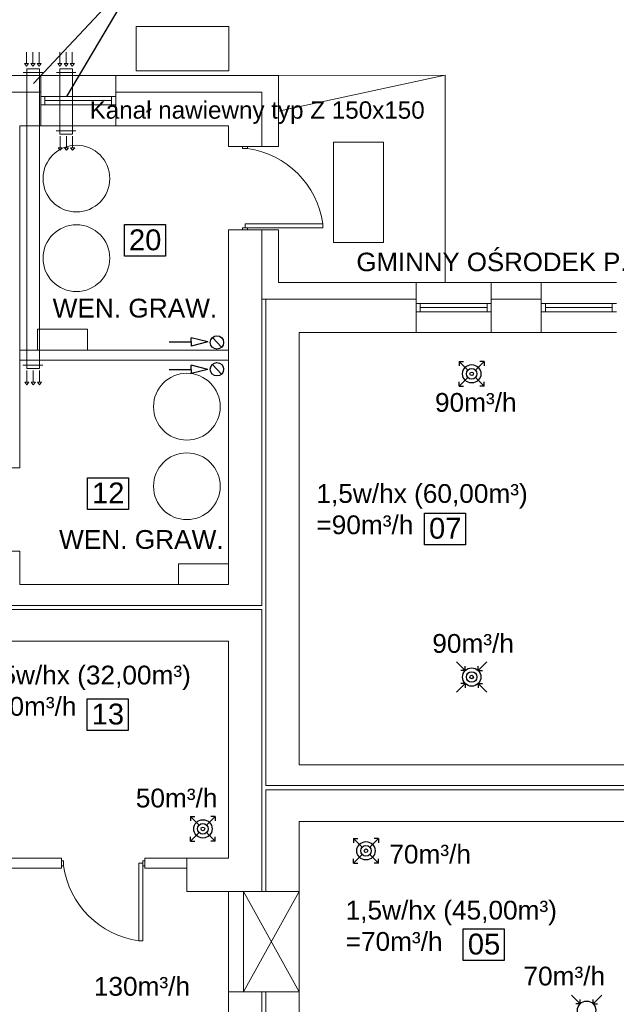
# Model space of a CAD drawing. Extents: x 280060 to 689961, y 120405 to 160329.
# Tile 4 of 85: x 657848 to 658563, y 146207 to 147387. Entities that reach past the tile are written whole.
import ezdxf

# ---------------------------------------------------------------- set-up
doc = ezdxf.new("R2010")
doc.units = 0
doc.header["$MEASUREMENT"] = 0
for name, color, linetype, lineweight in [('KAM-pro Biała Zarys', 7, 'CONTINUOUS', 9), ('KAM-pro Opis Sanitarny', 7, 'CONTINUOUS', 18), ('KAM-pro Opis Wentylacji', 7, 'CONTINUOUS', 5), ('KAM-pro Podkład Sanitarny', 253, 'CONTINUOUS', 25), ('KAM-pro Wentylacja Nawiew', 1, 'CONTINUOUS', 30), ('KAM-pro Wentylacja Wywiew', 161, 'CONTINUOUS', 30)]:
    doc.layers.add(name, color=color, linetype=linetype, lineweight=lineweight)
doc.styles.add('ARIAL', font='arial.ttf')
doc.styles.add('damian', font='arial.ttf')

msp = doc.modelspace()

# ---------------------------------------------------------------- linework, layer by layer
at = {"layer": 'KAM-pro Biała Zarys', "lineweight": 25}
for p, q in [((657864.1, 147310.2), (657996.4, 147451.6)), ((657996.4, 147451.6), (657903.6, 147294.8))]:
    msp.add_line(p, q, dxfattribs=at)
at = {"layer": 'KAM-pro Biała Zarys'}
for p, q in [((657855.7, 147348.1), (657855.7, 147334.2)), ((657863.4, 147348.1), (657863.4, 147334.2)), ((657870.8, 147348.1), (657870.8, 147334.2)), ((657895.6, 147348.1), (657895.6, 147334.2)), ((657903.3, 147348.1), (657903.3, 147334.2)), ((657910.6, 147348.1), (657910.6, 147334.2)), ((657853.3, 147334.2), (657858.2, 147334.2)), ((657853.3, 147334.2), (657855.7, 147331.2)), ((657858.2, 147334.2), (657855.7, 147331.2)), ((657861, 147334.2), (657865.9, 147334.2)), ((657861, 147334.2), (657863.4, 147331.2)), ((657865.9, 147334.2), (657863.4, 147331.2)), ((657868.3, 147334.2), (657873.2, 147334.2)), ((657868.3, 147334.2), (657870.8, 147331.2)), ((657873.2, 147334.2), (657870.8, 147331.2)), ((657893.1, 147334.2), (657898, 147334.2)), ((657893.1, 147334.2), (657895.6, 147331.2)), ((657898, 147334.2), (657895.6, 147331.2)), ((657900.8, 147334.2), (657905.7, 147334.2)), ((657900.8, 147334.2), (657903.3, 147331.2)), ((657905.7, 147334.2), (657903.3, 147331.2)), ((657908.2, 147334.2), (657913.1, 147334.2)), ((657908.2, 147334.2), (657910.6, 147331.2)), ((657913.1, 147334.2), (657910.6, 147331.2)), ((657851.6, 147323.5), (657875.2, 147323.5)), ((657856, 146968.8), (657856, 147327.8)), ((657856, 147327.8), (657871.2, 147327.8)), ((657871.2, 147327.8), (657871.2, 146968.8)), ((657891.5, 147323.5), (657915, 147323.5)), ((657895.8, 147249.8), (657895.8, 147327.8)), ((657895.8, 147327.8), (657911, 147327.8)), ((657911, 147327.8), (657911, 147249.8)), ((657891.3, 147253.6), (657915, 147253.6)), ((657911, 147249.8), (657895.8, 147249.8)), ((657896, 147247.2), (657896, 147233.3)), ((657903.7, 147247.2), (657903.7, 147233.3)), ((657911, 147247.2), (657911, 147233.3)), ((657893.5, 147233.3), (657898.4, 147233.3)), ((657893.5, 147233.3), (657896, 147230.3)), ((657898.4, 147233.3), (657896, 147230.3)), ((657901.2, 147233.3), (657906.1, 147233.3)), ((657901.2, 147233.3), (657903.7, 147230.3)), ((657906.1, 147233.3), (657903.7, 147230.3)), ((657908.6, 147233.3), (657913.5, 147233.3)), ((657908.6, 147233.3), (657911, 147230.3)), ((657913.5, 147233.3), (657911, 147230.3)), ((657851.4, 146972.6), (657875.2, 146972.6)), ((657871.2, 146968.8), (657856, 146968.8)), ((657856.1, 146966.2), (657856.1, 146952.3)), ((657863.8, 146966.2), (657863.8, 146952.3)), ((657871.2, 146966.2), (657871.2, 146952.3)), ((657853.7, 146952.3), (657858.6, 146952.3)), ((657853.7, 146952.3), (657856.1, 146949.3)), ((657858.6, 146952.3), (657856.1, 146949.3)), ((657861.4, 146952.3), (657866.3, 146952.3)), ((657861.4, 146952.3), (657863.8, 146949.3)), ((657866.3, 146952.3), (657863.8, 146949.3)), ((657868.7, 146952.3), (657873.6, 146952.3)), ((657868.7, 146952.3), (657871.2, 146949.3)), ((657873.6, 146952.3), (657871.2, 146949.3))]:
    msp.add_line(p, q, dxfattribs=at)
at = {"layer": 'KAM-pro Biała Zarys', "lineweight": 25}
for points in [[(657973, 147141.3), (658022.1, 147141.3), (658022.1, 147103.3), (657973, 147103.3)], [(657928.7, 146837.8), (657977.8, 146837.8), (657977.8, 146799.8), (657928.7, 146799.8)], [(658332.6, 146795.5), (658381.8, 146795.5), (658381.8, 146757.5), (658332.6, 146757.5)], [(657928.2, 146572.8), (657977.4, 146572.8), (657977.4, 146534.8), (657928.2, 146534.8)], [(658379.1, 146297.2), (658428.3, 146297.2), (658428.3, 146259.2), (658379.1, 146259.2)]]:
    msp.add_lwpolyline(points, close=True, dxfattribs=at)
at = {"layer": 'KAM-pro Podkład Sanitarny', "lineweight": 20, "ltscale": 13}
for p, q in [((658098.2, 147378.7), (657987.2, 147378.7)), ((657987.2, 147378.7), (657987.2, 147325.7)), ((658098.2, 147325.7), (658098.2, 147378.7)), ((657812.7, 147319.8), (657872.7, 147319.8)), ((657872.7, 147319.8), (657872.7, 147259.8)), ((657872.7, 147319.8), (657962.7, 147319.8)), ((657962.7, 147319.8), (658157.7, 147319.8)), ((657962.7, 147319.8), (657962.7, 147259.8)), ((657987.2, 147325.7), (658098.2, 147325.7)), ((658157.7, 147319.8), (658357.7, 147320.4)), ((658357.7, 147320.4), (658157.7, 147277.3)), ((658157.7, 147319.8), (658157.7, 147234.8)), ((658357.7, 147320.4), (658357.7, 147071.8)), ((657812.7, 147299.8), (657872.7, 147299.8)), ((657872.7, 147294.8), (657962.7, 147294.8)), ((657877.7, 147284.8), (657877.7, 147294.8)), ((657957.7, 147284.8), (657957.7, 147294.8)), ((657962.7, 147299.8), (658137.7, 147299.8)), ((658137.7, 147299.8), (658137.7, 147234.8)), ((657872.7, 147284.8), (657962.7, 147284.8)), ((657872.7, 147284.8), (657877.7, 147284.8)), ((657877.7, 147289.8), (657957.7, 147289.8)), ((657847.7, 147259.8), (657872.7, 147259.8)), ((657847.7, 147259.8), (657847.7, 146849.8)), ((657872.7, 147259.8), (657962.7, 147259.8)), ((657962.7, 147259.8), (658097.7, 147259.8)), ((658097.7, 147259.8), (658097.7, 147234.8)), ((658097.7, 147259.8), (658097.7, 147234.8)), ((658097.7, 147234.8), (658157.7, 147234.8)), ((658114.7, 147232.3), (658114.7, 147234.8)), ((658120.7, 147232.3), (658120.7, 147234.8)), ((658223.6, 147119.9), (658223.6, 147239.9)), ((658223.6, 147239.9), (658283.6, 147239.9)), ((658283.6, 147239.9), (658283.6, 147119.9)), ((658117.7, 147232.3), (658114.7, 147232.3)), ((658117.7, 147232.3), (658120.7, 147232.3)), ((658117.7, 147137.3), (658117.7, 147142.3)), ((658210.7, 147142.3), (658117.7, 147142.3)), ((658210.7, 147137.3), (658210.7, 147142.3)), ((658097.7, 147134.8), (658097.7, 146709.8)), ((658097.7, 147134.8), (658157.7, 147134.8)), ((658117.7, 147137.3), (658114.7, 147137.3)), ((658114.7, 147137.3), (658114.7, 147134.8)), ((658120.7, 147134.8), (658114.7, 147134.8)), ((658117.7, 147137.3), (658120.7, 147137.3)), ((658120.7, 147137.3), (658120.7, 147134.8)), ((658120.7, 147137.3), (658210.7, 147137.3)), ((658137.7, 147134.8), (658137.7, 146684.8)), ((658157.7, 147134.8), (658157.7, 147071.8)), ((658283.6, 147119.9), (658223.6, 147119.9)), ((658322.7, 147071.8), (658157.7, 147071.8)), ((658157.7, 147071.8), (658322.7, 147071.8)), ((658157.7, 147071.8), (658322.7, 147071.8)), ((658322.7, 147071.8), (658322.7, 147011.8)), ((658322.7, 147071.8), (658412.7, 147071.8)), ((658472.7, 147071.8), (658412.7, 147071.8)), ((658412.7, 147071.8), (658472.7, 147071.8)), ((658412.7, 147071.8), (658412.7, 147011.8)), ((658472.7, 147071.8), (658472.7, 147011.8)), ((658472.7, 147071.8), (658562.7, 147071.8)), ((658142.7, 147051.8), (658137.7, 147051.8)), ((658142.7, 147051.8), (658142.7, 146468.8)), ((658322.7, 147051.8), (658142.7, 147051.8)), ((658142.7, 147051.8), (658322.7, 147051.8)), ((658322.7, 147046.8), (658412.7, 147046.8)), ((658327.7, 147036.8), (658327.7, 147046.8)), ((658407.7, 147036.8), (658407.7, 147046.8)), ((658472.7, 147051.8), (658412.7, 147051.8)), ((658412.7, 147051.8), (658472.7, 147051.8)), ((658472.7, 147046.8), (658562.7, 147046.8)), ((658477.7, 147036.8), (658477.7, 147046.8)), ((658557.7, 147036.8), (658557.7, 147046.8)), ((658322.7, 147036.8), (658412.7, 147036.8)), ((658322.7, 147036.8), (658327.7, 147036.8)), ((658327.7, 147041.8), (658407.7, 147041.8)), ((658472.7, 147036.8), (658562.7, 147036.8)), ((658472.7, 147036.8), (658477.7, 147036.8)), ((658477.7, 147041.8), (658557.7, 147041.8)), ((657928.9, 147015.8), (657868.9, 147015.8)), ((657868.9, 147015.8), (657868.9, 146990.8)), ((657928.9, 146990.8), (657928.9, 147015.8)), ((658182.7, 147011.8), (658182.7, 146746.8)), ((658322.7, 147011.8), (658182.7, 147011.8)), ((658182.7, 147011.8), (658322.7, 147011.8)), ((658182.7, 147011.8), (658322.7, 147011.8)), ((658182.7, 147011.8), (658242.7, 147011.8)), ((658322.7, 147011.8), (658412.7, 147011.8)), ((658472.7, 147011.8), (658412.7, 147011.8)), ((658412.7, 147011.8), (658472.7, 147011.8)), ((658412.7, 147011.8), (658472.7, 147011.8)), ((658472.7, 147011.8), (658562.7, 147011.8)), ((657847.7, 146990.8), (658097.7, 146990.8)), ((657868.9, 146990.8), (657928.9, 146990.8)), ((657847.7, 146849.8), (657847.7, 146978.8)), ((657847.7, 146978.8), (658097.7, 146978.8)), ((657820.7, 146849.8), (657847.7, 146849.8)), ((657820.7, 146749.8), (657847.7, 146749.8)), ((657847.7, 146749.8), (657847.7, 146709.8)), ((657847.7, 146709.8), (657847.7, 146749.8)), ((658182.7, 146746.8), (658182.7, 146493.8)), ((658037.7, 146709.8), (658037.7, 146734.8)), ((658037.7, 146734.8), (658097.7, 146734.8)), ((658097.7, 146734.8), (658097.7, 146709.8)), ((657847.7, 146709.8), (658097.7, 146709.8)), ((658097.7, 146709.8), (658037.7, 146709.8)), ((657530.7, 146684.8), (658137.7, 146684.8)), ((657530.7, 146679.8), (658137.7, 146679.8)), ((658137.7, 146679.8), (658137.7, 146341.8)), ((657530.7, 146641.8), (658097.7, 146641.8)), ((658097.7, 146641.8), (658097.7, 146381.8)), ((658652.7, 146493.8), (658182.7, 146493.8)), ((658242.7, 146493.8), (658182.7, 146493.8)), ((658684.7, 146468.8), (658142.7, 146468.8)), ((658142.7, 146463.8), (658142.7, 146341.8)), ((658684.7, 146463.8), (658142.7, 146463.8)), ((658182.7, 146425.8), (658182.7, 146341.8)), ((658684.7, 146425.8), (658182.7, 146425.8)), ((658182.7, 146425.8), (658690.7, 146425.8)), ((657699.7, 146381.8), (657897.7, 146381.8)), ((657897.7, 146381.8), (657897.7, 146369.8)), ((657900.2, 146378.8), (657897.7, 146378.8)), ((657900.2, 146375.8), (657900.2, 146378.8)), ((657900.2, 146375.8), (657900.2, 146372.8)), ((657995.2, 146375.8), (657990.2, 146375.8)), ((657990.2, 146282.8), (657990.2, 146375.8)), ((657995.2, 146375.8), (657995.2, 146378.8)), ((657995.2, 146378.8), (657997.7, 146378.8)), ((657995.2, 146375.8), (657995.2, 146372.8)), ((657997.7, 146381.8), (658047.7, 146381.8)), ((658037.7, 146381.8), (657997.7, 146381.8)), ((657997.7, 146381.8), (657997.7, 146369.8)), ((657997.7, 146372.8), (657997.7, 146378.8)), ((658097.7, 146381.8), (658037.7, 146381.8)), ((658047.7, 146381.8), (658097.7, 146381.8)), ((658047.7, 146341.8), (658047.7, 146381.8)), ((657627.7, 146369.8), (657897.7, 146369.8)), ((657900.2, 146372.8), (657897.7, 146372.8)), ((657995.2, 146372.8), (657997.7, 146372.8)), ((657995.2, 146372.8), (657995.2, 146282.8)), ((657997.7, 146369.8), (658047.7, 146369.8)), ((658047.7, 146341.8), (658097.7, 146341.8)), ((658047.7, 146341.8), (658097.7, 146341.8)), ((658182.7, 146341.8), (658097.7, 146341.8)), ((658097.7, 146341.8), (658097.7, 146221.8)), ((658115.7, 146341.8), (658115.7, 146221.8)), ((658115.7, 146221.8), (658182.7, 146341.8)), ((658115.7, 146341.8), (658182.7, 146221.8)), ((658182.7, 146341.8), (658182.7, 146221.8)), ((657995.2, 146282.8), (657990.2, 146282.8)), ((658097.7, 146221.8), (658097.7, 146119.8)), ((658182.7, 146221.8), (658097.7, 146221.8)), ((658137.7, 146221.8), (658137.7, 146119.8)), ((658142.7, 146221.8), (658142.7, 146119.8)), ((658182.7, 146221.8), (658182.7, 146165.8))]:
    msp.add_line(p, q, dxfattribs=at)
msp.add_lwpolyline([(658097.7, 146341.8), (658115.7, 146341.8), (658115.7, 146221.8), (658097.7, 146221.8), (658097.7, 146341.8)], dxfattribs=at)
for centre in [(657915.5, 147196.4), (657915.5, 147101), (658047.9, 146923), (658047.9, 146827.6)]:
    msp.add_circle(centre, 40, dxfattribs=at)
for centre, start, end in [((658106.1, 147127.7), 7.942, 82.058), ((658004.8, 146387.4), 187.942, 262.058)]:
    msp.add_arc(centre, 105.6, start, end, dxfattribs=at)
at = {"layer": 'KAM-pro Wentylacja Nawiew', "lineweight": 25}
for p, q in [((658384.8, 146966.9), (658374.4, 146977.3)), ((658374.4, 146977.3), (658374.4, 146972.1)), ((658374.4, 146977.3), (658379.6, 146977.3)), ((658393.8, 146966.9), (658404.2, 146977.3)), ((658404.2, 146977.3), (658399, 146977.3)), ((658404.2, 146977.3), (658404.2, 146972.1)), ((658384.8, 146957.9), (658374.4, 146947.5)), ((658374.4, 146947.5), (658374.4, 146952.7)), ((658393.8, 146957.9), (658404.2, 146947.5)), ((658404.2, 146947.5), (658404.2, 146952.7)), ((658374.4, 146947.5), (658379.6, 146947.5)), ((658404.2, 146947.5), (658399, 146947.5)), ((658062.6, 146421.5), (658052.2, 146431.9)), ((658052.2, 146431.9), (658052.2, 146426.7)), ((658052.2, 146431.9), (658057.4, 146431.9)), ((658071.6, 146421.5), (658082, 146431.9)), ((658082, 146431.9), (658076.8, 146431.9)), ((658082, 146431.9), (658082, 146426.7)), ((658062.6, 146412.5), (658052.2, 146402.1)), ((658071.6, 146412.5), (658082, 146402.1)), ((658052.2, 146402.1), (658052.2, 146407.3)), ((658052.2, 146402.1), (658057.4, 146402.1)), ((658082, 146402.1), (658076.8, 146402.1)), ((658082, 146402.1), (658082, 146407.3)), ((658258.1, 146395.2, -1.4), (658247.7, 146405.6, -1.4)), ((658247.7, 146405.6, -1.4), (658247.7, 146400.4, -1.4)), ((658247.7, 146405.6, -1.4), (658252.9, 146405.6, -1.4)), ((658267.1, 146395.2, -1.4), (658277.5, 146405.6, -1.4)), ((658277.5, 146405.6, -1.4), (658272.3, 146405.6, -1.4)), ((658277.5, 146405.6, -1.4), (658277.5, 146400.4, -1.4)), ((658258.1, 146386.2, -1.4), (658247.7, 146375.8, -1.4)), ((658267.1, 146386.2, -1.4), (658277.5, 146375.8, -1.4)), ((658247.7, 146375.8, -1.4), (658247.7, 146381, -1.4)), ((658247.7, 146375.8, -1.4), (658252.9, 146375.8, -1.4)), ((658277.5, 146375.8, -1.4), (658272.3, 146375.8, -1.4)), ((658277.5, 146375.8, -1.4), (658277.5, 146381, -1.4))]:
    msp.add_line(p, q, dxfattribs=at)
for centre, radius in [((658389.3, 146962.4), 11), ((658389.3, 146962.4), 6.37), ((658389.3, 146962.4), 2.17), ((658067.1, 146417), 11), ((658067.1, 146417), 6.37), ((658067.1, 146417), 2.17), ((658262.6, 146390.7, -1.4), 11), ((658262.6, 146390.7, -1.4), 6.37), ((658262.6, 146390.7, -1.4), 2.17)]:
    msp.add_circle(centre, radius, dxfattribs=at)
at = {"layer": 'KAM-pro Wentylacja Wywiew', "lineweight": 25}
for p, q in [((658026.5, 147000.7), (658053, 147000.7)), ((658053, 147000.7), (658053, 147005.7)), ((658073, 147000.7), (658053, 147005.7)), ((658053, 147000.7), (658053, 146995.7)), ((658073, 147000.7), (658053, 146995.7)), ((658089.5, 146994.2), (658078.5, 147005.8)), ((658026.5, 146967.7), (658053, 146967.7)), ((658053, 146967.7), (658053, 146972.7)), ((658073, 146967.7), (658053, 146972.7)), ((658053, 146967.7), (658053, 146962.7)), ((658073, 146967.7), (658053, 146962.7)), ((658089.5, 146961.9), (658078.5, 146973.6)), ((658371.1, 146617.1), (658381.5, 146606.8)), ((658381.5, 146606.8), (658381.5, 146611.9)), ((658407.5, 146617.1), (658397.1, 146606.8)), ((658397.1, 146606.8), (658397.1, 146611.9)), ((658381.5, 146606.8), (658376.3, 146606.8)), ((658397.1, 146606.8), (658402.3, 146606.8)), ((658371.1, 146580.8), (658381.5, 146591.2)), ((658381.5, 146591.2), (658376.3, 146591.2)), ((658381.5, 146591.2), (658381.5, 146586)), ((658407.5, 146580.8), (658397.1, 146591.2)), ((658397.1, 146591.2), (658397.1, 146586)), ((658397.1, 146591.2), (658402.3, 146591.2)), ((658509, 146217.7), (658519.4, 146207.4)), ((658519.4, 146207.4), (658519.4, 146212.5)), ((658545.3, 146217.7), (658534.9, 146207.4)), ((658534.9, 146207.4), (658534.9, 146212.5)), ((658519.4, 146207.4), (658514.2, 146207.4)), ((658534.9, 146207.4), (658540.1, 146207.4))]:
    msp.add_line(p, q, dxfattribs=at)
for centre, radius in [((658084, 147000), 8), ((658084, 146967.8), 8), ((658389.3, 146599), 11), ((658389.3, 146599), 6.37), ((658389.3, 146599), 2.17), ((658527.1, 146199.6), 11)]:
    msp.add_circle(centre, radius, dxfattribs=at)

# ---------------------------------------------------------------- texts
at = {"layer": 'KAM-pro Biała Zarys', "lineweight": 25, "char_height": 25, "width": 31.17, "attachment_point": 1, "style": 'ARIAL'}
for s, insert in [('20', (657978.5, 147135.5)), ('12', (657934.2, 146832.1)), ('07', (658338.2, 146789.8)), ('13', (657933.8, 146567.1)), ('05', (658384.7, 146291.4))]:
    msp.add_mtext(s, dxfattribs=dict(at, insert=insert))
at = {"layer": 'KAM-pro Opis Sanitarny', "lineweight": 25, "style": 'damian'}
msp.add_text('Kanał nawiewny typ Z 150x150', height=20.774, rotation=360, dxfattribs=at).set_placement((657931.3, 147268.2))
at = {"layer": 'KAM-pro Opis Sanitarny', "lineweight": 25, "insert": (658251.1, 147107.6), "char_height": 22.159, "width": 426.226, "attachment_point": 1, "rotation": 360, "style": 'damian'}
msp.add_mtext('GMINNY OŚRODEK P.S.', dxfattribs=at)
at = {"layer": 'KAM-pro Opis Wentylacji', "char_height": 22.5, "attachment_point": 1, "style": 'damian'}
for s, insert, width in [('WEN. GRAW.', (657887, 147052.4), 197.42), ('1,5w/hx (60,00m³) \\P=90m³/h', (658203.2, 146830.2), 256.443), ('WEN. GRAW.', (657894.7, 146775.1), 197.42), ('1,5w/hx (32,00m³) \\P=50m³/h', (657799.4, 146612.6), 255.49), ('1,5w/hx (45,00m³) \\P=70m³/h', (658238.2, 146330.8), 256.443)]:
    msp.add_mtext(s, dxfattribs=dict(at, insert=insert, width=width))
at = {"layer": 'KAM-pro Wentylacja Nawiew', "lineweight": 25, "char_height": 22.5, "width": 101.034, "attachment_point": 1, "style": 'damian'}
for s, insert in [('90m³/h', (658345.3, 146939.4)), ('50m³/h', (657986.7, 146465.2)), ('70m³/h', (658290.6, 146397.9))]:
    msp.add_mtext(s, dxfattribs=dict(at, insert=insert))
at = {"layer": 'KAM-pro Wentylacja Wywiew', "lineweight": 25, "char_height": 22.5, "width": 101.034, "attachment_point": 1, "style": 'damian'}
for s, insert in [('90m³/h', (658342.1, 146650.5)), ('70m³/h', (658451.4, 146251.8)), ('130m³/h', (657936.4, 146239.5))]:
    msp.add_mtext(s, dxfattribs=dict(at, insert=insert))

doc.saveas('drawing.dxf')
